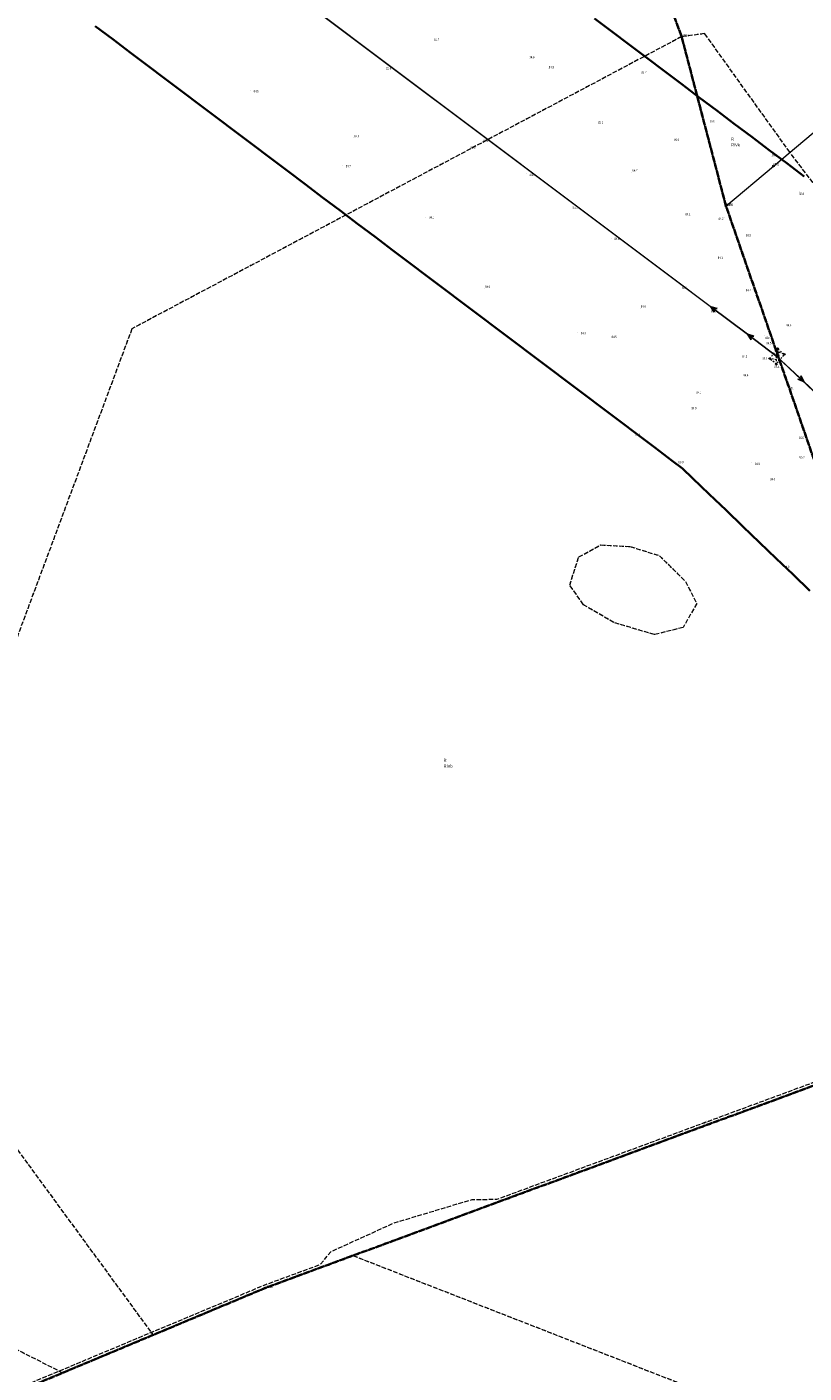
# Model space of a CAD drawing. Header units: metres. Extents: x 6524698 to 6533081, y 5883213 to 5896811.
# Tile 103 of 131: x 6528121 to 6528375, y 5891880 to 5892319. Entities that reach past the tile are written whole.
import ezdxf
from ezdxf.enums import TextEntityAlignment as Align

# ---------------------------------------------------------------- set-up
doc = ezdxf.new("R2010")
doc.units = ezdxf.units.M
for name, pattern in [('mapa zasadnicza$0$1.5_0.5', [2, 1.5, -0.5]), ('mapa zasadnicza$0$1.5_1.0', [2.5, 1.5, -1]), ('mapa zasadnicza$0$219-500', [0]), ('mapa zasadnicza$0$egkk-500', [2, 1.5, -0.5]), ('mapa zasadnicza$0$egug-500', [1, 0.5, -0.5]), ('mapa zasadnicza$0$suep_wn_500', [0]), ('mapa zasadnicza$0$supp_500', [1, 0.5, -0.5])]:
    doc.linetypes.add(name, pattern=pattern)
for name, color, linetype in [('mapa zasadnicza$0$000 Inne (niezydentyfikowane)', 7, 'Continuous'), ('mapa zasadnicza$0$202-punkt graniczny', 7, 'Continuous'), ('mapa zasadnicza$0$202-punkt graniczny-Atr103', 7, 'Continuous'), ('mapa zasadnicza$0$209-oznaczenie konturu klasyfikacyjnego', 7, 'Continuous'), ('mapa zasadnicza$0$210-oznaczenie konturu użytku gruntowego', 7, 'Continuous'), ('mapa zasadnicza$0$216-obręb ewidencyjny', 7, 'Continuous'), ('mapa zasadnicza$0$217-kontur klasyfikacyjny', 7, 'Continuous'), ('mapa zasadnicza$0$218-kontur użytku gruntowego', 7, 'Continuous'), ('mapa zasadnicza$0$219-działka ewidencyjna', 7, 'Continuous'), ('mapa zasadnicza$0$pikieta naturalna', 7, 'Continuous'), ('mapa zasadnicza$0$pikieta naturalna-Atr2', 7, 'Continuous'), ('mapa zasadnicza$0$przewód elektroenergetyczny podziemny - ob. projektowany', 7, 'Continuous'), ('mapa zasadnicza$0$przewód elektroenergetyczny podziemny - ob. projektowany-Atr1', 7, 'Continuous'), ('mapa zasadnicza$0$przewód elektroenergetyczny wysokiego napięcia', 7, 'Continuous'), ('mapa zasadnicza$0$słup przewodów napowietrznych', 7, 'Continuous')]:
    doc.layers.add(name, color=color, linetype=linetype)
doc.styles.add('mapa zasadnicza$0$STANDARD', font='Working1250', dxfattribs={"width": 0.75})

# ---------------------------------------------------------------- blocks, each defined once
blk = doc.blocks.new('mapa zasadnicza$0$202')
at = {"color": 0, "linetype": 'Continuous', "lineweight": 0}
blk.add_circle((0, 0), 0.25, dxfattribs=at)
blk = doc.blocks.new('mapa zasadnicza$0$PW01')
at = {"linetype": 'Continuous', "lineweight": 13}
h = blk.add_hatch(color=0, dxfattribs=at)
edge = h.paths.add_edge_path()
edge.add_arc((0, 0), 0.045, 0, 360)
blk = doc.blocks.new('mapa zasadnicza$0$SUEP3')
at = {"color": 0, "linetype": 'Continuous'}
for p, q in [((0, 0), (12.003, 0)), ((12.003, 0), (10.003, 0.75)), ((10.003, 0.75), (11.003, 0)), ((12.003, 0), (10.003, -0.75)), ((11.003, 0), (10.003, -0.75)), ((12.003, 0), (27.003, 0)), ((27.003, 0), (25.003, 0.75)), ((25.003, 0.75), (26.003, 0)), ((27.003, 0), (25.003, -0.75)), ((26.003, 0), (25.003, -0.75))]:
    blk.add_line(p, q, dxfattribs=at)
blk = doc.blocks.new('mapa zasadnicza$0$SM05')
at = {"color": 0, "linetype": 'Continuous', "lineweight": 13}
blk.add_circle((0, 0), 0.25, dxfattribs=at)

msp = doc.modelspace()

# ---------------------------------------------------------------- linework, layer by layer
at = {"layer": 'mapa zasadnicza$0$000 Inne (niezydentyfikowane)', "color": 7, "linetype": 'Continuous', "lineweight": 35, "flags": 128}
for points in [[(6528376.449, 5892135.09), (6528370.983, 5892140.347), (6528365.516, 5892145.604), (6528360.05, 5892150.861), (6528354.584, 5892156.117), (6528349.118, 5892161.374), (6528343.652, 5892166.631), (6528338.186, 5892171.888), (6528334.898, 5892175.047), (6528331.589, 5892177.539), (6528325.883, 5892181.836), (6528320.177, 5892186.134), (6528314.471, 5892190.431), (6528308.765, 5892194.729), (6528303.059, 5892199.026), (6528297.353, 5892203.324), (6528291.647, 5892207.621), (6528285.941, 5892211.919), (6528280.235, 5892216.216), (6528274.529, 5892220.514), (6528268.823, 5892224.811), (6528263.117, 5892229.109), (6528257.411, 5892233.406), (6528251.705, 5892237.704), (6528245.999, 5892242.001), (6528240.293, 5892246.299), (6528234.587, 5892250.596), (6528228.881, 5892254.894), (6528223.175, 5892259.191), (6528217.469, 5892263.489), (6528211.763, 5892267.786), (6528206.057, 5892272.084), (6528200.351, 5892276.381), (6528194.645, 5892280.679), (6528188.939, 5892284.976), (6528183.233, 5892289.274), (6528177.527, 5892293.571), (6528171.821, 5892297.869), (6528166.115, 5892302.166), (6528160.409, 5892306.464), (6528154.703, 5892310.761), (6528148.997, 5892315.059), (6528143.291, 5892319.356)], [(6528306.16, 5892321.88), (6528311.866, 5892317.583), (6528317.572, 5892313.285), (6528323.278, 5892308.988), (6528328.984, 5892304.69), (6528334.69, 5892300.393), (6528340.396, 5892296.095), (6528346.102, 5892291.798), (6528351.808, 5892287.5), (6528357.514, 5892283.203), (6528363.22, 5892278.905), (6528368.926, 5892274.608), (6528374.632, 5892270.31)]]:
    msp.add_lwpolyline(points, dxfattribs=at)
at = {"layer": 'mapa zasadnicza$0$216-obręb ewidencyjny', "color": 7, "linetype": 'mapa zasadnicza$0$1.5_1.0', "lineweight": 35, "flags": 128}
for points in [[(6532173.44, 5894410.01), (6532146.43, 5894429.98), (6532121.94, 5894448.08), (6532080.02, 5894478.35), (6532068.86, 5894486.41), (6532021.73, 5894514.79), (6531992.6, 5894532.32), (6531947.82, 5894561.73), (6531920.42, 5894579.72), (6531901.27, 5894596.07), (6531894.35, 5894601.98), (6531821.26, 5894724.08), (6531814.31, 5894735.1), (6531811.23, 5894740.03), (6531780.22, 5894789.63), (6531767.74, 5894809.58), (6531750.79, 5894849.18), (6531748.39, 5894858.64), (6531740.52, 5894889.65), (6531722.79, 5894966.32), (6531701.22, 5895053.01), (6531686.07, 5895129.36), (6531669.12, 5895211.17), (6531624.01, 5895310.47), (6531614.29, 5895347), (6531603.94, 5895412.88), (6531598.73, 5895467.38), (6531564.77, 5895613.69), (6531556.6, 5895663.96), (6531552.51, 5895710.75), (6531539.6, 5895773.55), (6531544.35, 5895780.58), (6531544.16, 5895788.15), (6531507.25, 5895943.86), (6531499.19, 5895972.02), (6531486.51, 5896006.52), (6531466.15, 5896076.08), (6531454.43, 5896110.08), (6531431.22, 5896177.42), (6531430.43, 5896180.2), (6531424.28, 5896202.02), (6531414.58, 5896246.77), (6531402.85, 5896288.93), (6531394.99, 5896317.17), (6531392.26, 5896327.01), (6531376.91, 5896381.63), (6531368.27, 5896412.35), (6531367.02, 5896416.62), (6531318.81, 5896568.61), (6531272.76, 5896714.08), (6531217.21, 5896664.26), (6531190.62, 5896638.08), (6531186.78, 5896634.37), (6531127.14, 5896577.43), (6531100.18, 5896551.88), (6531086.51, 5896538.77), (6530989.57, 5896445.82), (6530931.52, 5896386.36), (6530883.06, 5896340.67), (6530877.3, 5896336.6), (6530873.73, 5896334.08), (6530858.65, 5896322.14), (6530767.28, 5896233.73), (6530678.44, 5896145.87), (6530572.05, 5896045.16), (6530563.1, 5896037.12), (6530451.04, 5895932.33), (6530385.68, 5895871.76), (6530354.37, 5895842.65), (6530280.46, 5895771.72), (6530232.76, 5895726.03), (6530226.82, 5895720.96), (6530177.71, 5895672.11), (6530155.08, 5895649.47), (6530136.64, 5895629.41), (6530101.12, 5895593.57), (6530084.35, 5895577.66), (6530025.14, 5895520.24), (6530019.45, 5895515.19), (6530011.77, 5895512.95), (6529995.37, 5895498.34), (6529944.65, 5895450.1), (6529883.96, 5895391.89), (6529874.86, 5895383.05), (6529856.89, 5895365.59), (6529806.63, 5895317.74), (6529777.32, 5895289.82), (6529767.93, 5895280.88), (6529727.8, 5895242.98), (6529716.4, 5895232.24), (6529611.75, 5895132.35), (6529602.11, 5895123.44), (6529564.79, 5895088.95), (6529442.18, 5894971.11), (6529348, 5894880.66), (6529341.6, 5894874.72), (6529205.1, 5894745.94), (6529095.11, 5894642.73), (6528985.24, 5894540.2), (6528979.86, 5894535.18), (6528950.63, 5894507.69), (6528940.33, 5894498.09), (6528899.89, 5894460.41), (6528759.38, 5894329.94), (6528671.55, 5894242.83), (6528626.12, 5894197.75), (6528570.28, 5894143.23), (6528564.23, 5894137.3), (6528527.75, 5894101.56), (6528446.8, 5894020.71), (6528384.19, 5893957.79), (6528337.7, 5893910.96), (6528325.94, 5893899.11), (6528292.63, 5893867.35), (6528263.34, 5893839.22), (6528235.37, 5893817.79), (6528212.45, 5893801.88), (6528192.4, 5893787.97), (6528160.44, 5893751.29), (6528093.51, 5893704.95), (6528051.1, 5893681.86), (6527962.24, 5893630.13), (6527966.7, 5893563.53), (6527967.45, 5893552.31), (6527970.73, 5893522.51), (6527970.79, 5893518.44), (6527968.55, 5893513.63), (6527972.36, 5893501.34), (6527994.3, 5893412.78), (6528008.56, 5893361.13), (6528024.92, 5893315.29), (6528047.55, 5893241.88), (6528061.74, 5893201.21), (6528080.19, 5893144.58), (6528103.06, 5893080.73), (6528114.87, 5893046.22), (6528118.84, 5893029.51), (6528166.45, 5892875.8), (6528171.14, 5892860.59), (6528192.07, 5892792.85), (6528202.22, 5892766.07), (6528211.23, 5892742.29), (6528214.23, 5892726.13), (6528216.98, 5892718.27), (6528217.45, 5892695.43), (6528253.12, 5892581.84), (6528274.02, 5892507.32), (6528276.69, 5892498.16), (6528296.22, 5892421.59), (6528299.61, 5892411.02), (6528334.62, 5892315.93), (6528349.09, 5892260.65), (6528377.11, 5892179.95), (6528394.78, 5892128.68), (6528440.31, 5891996.73), (6528446.42, 5891995.98), (6528618.95, 5892016.86), (6528665.82, 5892020.2), (6528743.5, 5892026.91), (6528810.71, 5892032.32), (6528929.03, 5892047.18), (6529084.54, 5892065.08), (6529137.05, 5892069.83), (6529163.27, 5892079.55), (6529183.63, 5892087.79), (6529198.7, 5892096.25), (6529272.43, 5892137.61), (6529299.93, 5892161.54), (6529302.53, 5892163.8), (6529315.87, 5892175.4), (6529326.47, 5892184.67), (6529341.14, 5892199.13), (6529440.16, 5892285.12), (6529457.93, 5892308.5), (6529472.77, 5892323.9), (6529519.91, 5892352.88), (6529537.94, 5892368.41), (6529543.85, 5892373.51), (6529606.4, 5892445.37), (6529658.73, 5892492.51), (6529670.09, 5892502.74), (6529686.63, 5892522.04), (6529732.12, 5892575.11), (6529757.09, 5892610.5), (6529779.62, 5892651.92), (6529797.52, 5892678.13), (6529839.46, 5892724.94), (6529870.95, 5892781.67), (6529898.89, 5892809.16), (6529922.19, 5892839.09), (6529934.43, 5892854.81), (6529953.15, 5892874.17), (6529965.1, 5892886.47), (6530012.8, 5892917.44), (6530031.5, 5892919.94), (6530070.88, 5892925.19), (6530098.14, 5892934.36), (6530109.36, 5892938.08), (6530135.18, 5892952.7), (6530167.6, 5892981.5), (6530232.92, 5893051.1), (6530259.88, 5893074.62), (6530286.3, 5893097.64), (6530336.76, 5893153.84), (6530364.12, 5893172.96), (6530403.79, 5893201.82), (6530436.38, 5893225.27), (6530494.74, 5893292.49), (6530545.01, 5893335.37), (6530557.68, 5893347.81), (6530648.56, 5893425.65), (6530689.83, 5893451.62), (6530733.98, 5893475.6), (6530772.07, 5893505.94), (6530852.43, 5893590.07), (6530857.49, 5893597.21), (6530891.97, 5893643.79), (6530917.57, 5893672.17), (6530950.23, 5893698.89), (6530954.1, 5893702.06), (6530977.54, 5893721.23), (6531019.6, 5893747.15), (6531141.96, 5893812.02), (6531213.08, 5893849.19), (6531238.4, 5893862.2), (6531260.04, 5893873.32), (6531289.74, 5893888.58), (6531296.49, 5893892.05), (6531306.22, 5893896.94), (6531368.93, 5893928.43), (6531397.54, 5893942.83), (6531414.17, 5893951.2), (6531423.14, 5893955.72), (6531453.45, 5893971.02), (6531561.58, 5894025.58), (6531627.85, 5894057.85), (6531656.74, 5894073.39), (6531720.57, 5894105.2), (6531769.98, 5894129.46), (6531780.94, 5894134.72), (6531821.73, 5894154.36), (6531826.18, 5894156.65), (6531827.33, 5894157.24), (6531894.03, 5894191.64), (6531897.66, 5894193.45), (6532059.55, 5894273.99), (6532168.75, 5894325.46), (6532285.62, 5894379.19), (6532256.72, 5894387.98), (6532237.4, 5894391.85), (6532209.71, 5894397.39)], [(6528080.19, 5893144.58), (6528061.74, 5893201.21), (6528047.55, 5893241.88), (6528024.92, 5893315.29), (6528008.56, 5893361.13), (6527994.3, 5893412.78), (6527972.36, 5893501.34), (6527968.55, 5893513.63), (6527970.79, 5893518.44), (6527970.73, 5893522.51), (6527967.45, 5893552.31), (6527966.7, 5893563.53), (6527962.24, 5893630.13), (6528051.1, 5893681.86), (6528093.51, 5893704.95), (6528160.44, 5893751.29), (6528192.4, 5893787.97), (6528212.45, 5893801.88), (6528235.37, 5893817.79), (6528263.34, 5893839.22), (6528292.63, 5893867.35), (6528325.94, 5893899.11), (6528322.17, 5893903.05), (6528250.73, 5893995.91), (6528184.31, 5894083.49), (6528144.78, 5894142.59), (6528140.26, 5894150.17), (6528112.08, 5894189.3), (6528016.98, 5894319.35), (6528001.44, 5894344.63), (6527975.61, 5894386.54), (6527948.25, 5894431.11), (6527919.91, 5894480.01), (6527892.39, 5894527.5), (6527882.42, 5894543.56), (6527855.65, 5894587.93), (6527823.65, 5894640.97), (6527805.93, 5894633.3), (6527750.7, 5894622.26), (6527703.08, 5894611.82), (6527660.79, 5894602.88), (6527644.2, 5894599.12), (6527623.22, 5894594.36), (6527546.55, 5894577.52), (6527485.04, 5894564.12), (6527442.59, 5894555.97), (6527376.5, 5894538.97), (6527356.91, 5894534.04), (6527324.89, 5894525.35), (6527242.36, 5894508.66), (6527235, 5894507.23), (6527228.04, 5894506.29), (6527159.89, 5894496.69), (6527053.58, 5894471.18), (6527004.75, 5894459.61), (6526977.15, 5894360.97), (6526895.2, 5894390.7), (6526886.54, 5894409.25), (6526848.25, 5894423.17), (6526790.81, 5894405.63), (6526783.96, 5894403.77), (6526751.66, 5894393.24), (6526675.52, 5894369.12), (6526524.19, 5894423.84), (6526526.13, 5894397.23), (6526528.98, 5894342.85), (6526531.21, 5894300.39), (6526524.41, 5894296.52), (6526520.88, 5894294.84), (6526433.18, 5894243.61), (6526409.32, 5894231.32), (6526314.07, 5894204.53), (6526268.73, 5894188.91), (6526258.95, 5894183.01), (6526232.67, 5894174.45), (6526048.77, 5894185.58), (6526028.42, 5894185.14), (6525944.02, 5894189.55), (6525880.8, 5894192.86), (6525865.46, 5894208.87), (6525815.37, 5894268.24), (6525725.76, 5894354.61), (6525677.43, 5894405.04), (6525642.47, 5894443.85), (6525631.75, 5894455.74), (6525621.46, 5894467.17), (6525618.11, 5894470.89), (6525610.84, 5894478.96), (6525545.06, 5894551.99), (6525537.2, 5894560.72), (6525460.52, 5894338.76), (6525456.21, 5894326.33), (6525450.16, 5894308.9), (6525445.22, 5894294.63), (6525423.21, 5894231.15), (6525415.4, 5894208.63), (6525399.64, 5894161.49), (6525369.98, 5894072.79), (6525342.34, 5893997.91), (6525337.4, 5893981.36), (6525266.58, 5893924.52), (6525217.93, 5893885.48), (6525120.08, 5893806.06), (6525080.21, 5893781.94), (6525034.62, 5893753.64), (6524956.86, 5893706.08), (6524954.17, 5893701.72), (6524952.33, 5893698.77), (6524951.12, 5893696.84), (6524924.06, 5893653.68), (6524922.11, 5893650.61), (6524908.03, 5893628.41), (6524885.99, 5893594.37), (6524823.72, 5893494.6), (6524818.62, 5893484.85), (6524776.38, 5893404.01), (6524760.03, 5893372.45), (6524743.69, 5893340.87), (6524727.34, 5893309.3), (6524725.32, 5893305.6), (6524701.12, 5893258.79), (6524698.5, 5893253.75), (6524741.55, 5893198.86), (6524787.16, 5893135.47), (6524797.48, 5893113.55), (6524827.59, 5893049.65), (6524848.15, 5892993.16), (6524885, 5892891.94), (6524886.71, 5892887.25), (6524900.94, 5892860.83), (6524938.01, 5892801.88), (6524942.47, 5892794.78), (6524958.2, 5892763.24), (6524982.49, 5892709.34), (6524989.65, 5892692.64), (6525021.29, 5892644.7), (6525047.57, 5892607.1), (6525072.42, 5892559.28), (6525080.98, 5892544.34), (6525104.23, 5892503.81), (6525105.73, 5892501.2), (6525124.09, 5892461.96), (6525158, 5892390.4), (6525163.69, 5892366.6), (6525187.74, 5892266.07), (6525200.42, 5892203.7), (6525210.27, 5892167.69), (6525235.54, 5892075.31), (6525239, 5892035.46), (6525241.84, 5892018.03), (6525246.18, 5891943.28), (6525246.02, 5891937.6), (6525245.65, 5891924.05), (6525244.65, 5891887.35), (6525244.88, 5891861.21), (6525245.32, 5891811.32), (6525234.24, 5891649.83), (6525224.07, 5891546.78), (6525208.12, 5891507.31), (6525193.48, 5891471.08), (6525186.45, 5891448.59), (6525184.14, 5891444.14), (6525180.5, 5891437.11), (6525176.64, 5891433.3), (6525163.56, 5891420.57), (6525150.33, 5891406.73), (6525149.34, 5891405.88), (6525147.46, 5891404.1), (6525146.26, 5891402.89), (6525142.82, 5891399.45), (6525132.06, 5891389.06), (6525128.35, 5891385.34), (6525124.8, 5891381.67), (6525121.13, 5891378.06), (6525095.65, 5891351.83), (6525053.05, 5891307.97), (6525038.88, 5891292.8), (6525015.99, 5891261.95), (6524996.02, 5891237.19), (6524958.43, 5891186.61), (6524908.74, 5891119.69), (6524979.34, 5891082.37), (6525035.16, 5891054.09), (6525074.44, 5891035.78), (6525140.68, 5891002.24), (6525158.27, 5890993.31), (6525169.95, 5890987.37), (6525189.03, 5890979.26), (6525225.79, 5890963.63), (6525241.68, 5890952.94), (6525280.63, 5890926.71), (6525286.23, 5890923.62), (6525353.13, 5890886.67), (6525387.9, 5890862.89), (6525416.13, 5890848.06), (6525465.51, 5890821.53), (6525489.55, 5890809.17), (6525532.35, 5890788.13), (6525593.44, 5890757.92), (6525656.38, 5890722.42), (6525712.1, 5890690.97), (6525744.09, 5890674.26), (6525753.93, 5890669.12), (6525811.57, 5890638.94), (6525889.01, 5890598.56), (6525902.26, 5890595.95), (6525968.12, 5890559.29), (6526048.15, 5890515.81), (6526148.09, 5890465.98), (6526205.96, 5890434.59), (6526262.38, 5890404.11), (6526332.75, 5890374.64), (6526425.41, 5890334.29), (6526595.63, 5890279.11), (6526573.45, 5890132.21), (6526575.25, 5890133.06), (6526592.18, 5890129.32), (6526722.43, 5890098.71), (6526728.64, 5890098.03), (6526735.76, 5890098.07), (6526740.34, 5890097.85), (6526742.25, 5890097.45), (6526749.57, 5890095.95), (6526757.09, 5890094.4), (6526758.07, 5890090.77), (6526792.43, 5890086.11), (6526812.21, 5890083.05), (6526890.35, 5890080.91), (6526909.87, 5890084.83), (6526952.34, 5890094.44), (6526971.01, 5890104.38), (6526981, 5890111.26), (6526988.84, 5890116.67), (6527008.52, 5890134.26), (6527045.63, 5890148.55), (6527057.31, 5890152.25), (6527077.89, 5890166.68), (6527165.07, 5890215.69), (6527220.83, 5890245.22), (6527241.28, 5890253.87), (6527273.45, 5890274.12), (6527288.1, 5890288.63), (6527313.38, 5890308.14), (6527321.27, 5890314.22), (6527338.23, 5890321.73), (6527355.64, 5890331.57), (6527391.42, 5890349.92), (6527454.67, 5890547.02), (6527509.07, 5890729.27), (6527517.65, 5890758.02), (6527651.09, 5891150.82), (6527705.03, 5891299.34), (6527759.25, 5891463.12), (6527785.51, 5891547.1), (6527787.58, 5891553.86), (6527801.61, 5891598.79), (6527846.82, 5891746.29), (6528014.33, 5891830.31), (6528198.8, 5891907.55), (6528440.31, 5891996.73), (6528394.78, 5892128.68), (6528377.11, 5892179.95), (6528349.09, 5892260.65), (6528334.62, 5892315.93), (6528299.61, 5892411.02), (6528296.22, 5892421.59), (6528276.69, 5892498.16), (6528274.02, 5892507.32), (6528253.12, 5892581.84), (6528217.45, 5892695.43), (6528216.98, 5892718.27), (6528214.23, 5892726.13), (6528211.23, 5892742.29), (6528202.22, 5892766.07), (6528192.07, 5892792.85), (6528171.14, 5892860.59), (6528166.45, 5892875.8), (6528118.84, 5893029.51), (6528114.87, 5893046.22), (6528103.06, 5893080.73)], [(6528810.71, 5892032.32), (6528743.5, 5892026.91), (6528665.82, 5892020.2), (6528618.95, 5892016.86), (6528446.42, 5891995.98), (6528440.31, 5891996.73), (6528198.8, 5891907.55), (6528014.33, 5891830.31), (6527846.82, 5891746.29), (6527801.61, 5891598.79), (6527787.58, 5891553.86), (6527785.51, 5891547.1), (6527759.25, 5891463.12), (6527705.03, 5891299.34), (6527651.09, 5891150.82), (6527517.65, 5890758.02), (6527509.07, 5890729.27), (6527454.67, 5890547.02), (6527391.42, 5890349.92), (6527469.9, 5890380.85), (6527548.32, 5890411.76), (6527628.31, 5890449.47), (6527701.79, 5890487.35), (6527781.71, 5890531.45), (6527831.96, 5890559.17), (6527894.74, 5890596), (6527918.86, 5890538.44), (6527996.61, 5890364.36), (6528002.77, 5890340.12), (6528015.06, 5890276.2), (6528068.35, 5890122.94), (6528069.52, 5890117.74), (6528086.27, 5890073.01), (6528087.43, 5890069.91), (6528144.14, 5889918.51), (6528178.59, 5889821.74), (6528194.07, 5889776.62), (6528203.76, 5889751.35), (6528219.86, 5889705.13), (6528289.3, 5889557.06), (6528293.69, 5889548.36), (6528315.49, 5889501.75), (6528319.49, 5889494.06), (6528320.3, 5889498.78), (6528374.9, 5889392.75), (6528393.7, 5889357.37), (6528402.97, 5889333.92), (6528406.48, 5889321.22), (6528417.63, 5889287.69), (6528426.72, 5889250.74), (6528427.12, 5889249.1), (6528437.2, 5889208.11), (6528462.62, 5889141.48), (6528476.98, 5889088.52), (6528479.5, 5889060.26), (6528487.24, 5889042.5), (6528497.03, 5888999.3), (6528513.44, 5888948.22), (6528513.62, 5888944.51), (6528514.32, 5888935.53), (6528517.9, 5888889.57), (6528521.9, 5888874.59), (6528534.18, 5888828.64), (6528537.21, 5888800.87), (6528538.55, 5888788.67), (6528539.84, 5888759.55), (6528540.29, 5888749.47), (6528546.56, 5888728.63), (6528550.89, 5888720.89), (6528554.61, 5888714.22), (6528572.89, 5888682.85), (6528612.6, 5888606.5), (6528643.54, 5888542.38), (6528657.02, 5888506.94), (6528675.5, 5888460.67), (6528681.51, 5888445.9), (6528704.85, 5888377.17), (6528713.34, 5888354.12), (6528741.09, 5888278.42), (6528766.6, 5888207.14), (6528788.71, 5888147.82), (6528812.94, 5888083.84), (6528826.58, 5888045.33), (6528850.06, 5887982.04), (6528866.81, 5887934.63), (6528879.99, 5887896.72), (6528918.8, 5887790.89), (6528952.56, 5887701.57), (6529019.26, 5887707.89), (6529031.01, 5887709.01), (6529109.21, 5887715.92), (6529166.14, 5887721.78), (6529262.28, 5887731.31), (6529282.79, 5887731.14), (6529289.52, 5887663.25), (6529296.91, 5887588.72), (6529312.34, 5887533.26), (6529320.57, 5887503.67), (6529321.72, 5887480.33), (6529315.22, 5887418.55), (6529296.28, 5887374.9), (6529295.89, 5887348.38), (6529295.74, 5887344.56), (6529294.33, 5887253.59), (6529300.1, 5887247.3), (6529460.65, 5887265.28), (6529607.85, 5887282.19), (6529604.22, 5887244.37), (6529619.06, 5887245.53), (6529620.4, 5887245.61), (6529751.62, 5887253.65), (6529836.5, 5887258.86), (6529917.79, 5887263.83), (6530037.96, 5887271.18), (6530037.77, 5887311.55), (6530035.48, 5887465.82), (6530294.87, 5887497.94), (6530342.75, 5887503.87), (6530390.63, 5887509.81), (6530435.08, 5887515.31), (6530469.62, 5887519.59), (6530472.76, 5887520.14), (6530455.94, 5887633.47), (6530452.16, 5887659), (6530429.5, 5887800.32), (6530425.85, 5887820.62), (6530434.17, 5887821.11), (6530435.15, 5887821.09), (6530501.5, 5887826.49), (6530563.57, 5887831.54), (6530569.25, 5887832), (6530626.35, 5887836.71), (6530689.94, 5887841.95), (6530699.77, 5887842.77), (6530753.72, 5887845.97), (6530816.4, 5887849.69), (6530847.34, 5887851.53), (6530851.75, 5887851.79), (6530878, 5887853.36), (6530941.55, 5887857.17), (6531028.05, 5887862.36), (6531029.51, 5887862.54), (6531089.96, 5887870.11), (6531157.91, 5887878.61), (6531147.74, 5887927.21), (6531134.09, 5887992.44), (6531130.39, 5888022.23), (6531130.01, 5888024.33), (6531127.76, 5888039.49), (6531114.28, 5888108.63), (6531110.56, 5888127.5), (6531105.84, 5888172.24), (6531089.18, 5888214.66), (6531070.01, 5888263.46), (6531063.59, 5888283), (6531047.06, 5888328.03), (6531038.58, 5888352.41), (6531021.83, 5888400.87), (6531015.19, 5888413.6), (6531005.83, 5888460.28), (6531006, 5888467.6), (6531006.12, 5888486.87), (6531000.78, 5888546.56), (6530994.46, 5888582.13), (6530992.02, 5888587.87), (6530975.04, 5888631.61), (6530968.96, 5888647.12), (6530918.79, 5888737.7), (6530893.21, 5888788.19), (6530875.95, 5888835.79), (6530824.74, 5888967.12), (6530698.19, 5888957.37), (6530696.88, 5888957.26), (6530690.8, 5888956.75), (6530665.31, 5889016.21), (6530647.2, 5889058.57), (6530634.24, 5889085.41), (6530634.99, 5889106.79), (6530619.51, 5889109.25), (6530602.59, 5889110.21), (6530580.67, 5889109.48), (6530563.76, 5889105.91), (6530556.11, 5889102.91), (6530554.6, 5889108.92), (6530550.45, 5889111.73), (6530532.14, 5889151.93), (6530513.79, 5889192.45), (6530502.04, 5889258.4), (6530482.32, 5889287.2), (6530469.7, 5889327.04), (6530465.02, 5889440.31), (6530478.29, 5889507.42), (6530476.75, 5889539.74), (6530454.68, 5889579.85), (6530444.35, 5889666), (6530447.75, 5889689.9), (6530449.31, 5889721.21), (6530456.42, 5889744.94), (6530489.74, 5889803.92), (6530476.19, 5889829.67), (6530441.37, 5889895.14), (6530436.32, 5889900.67), (6530377.31, 5890013.31), (6530319.1, 5890126.26), (6530282.19, 5890186.6), (6530272.79, 5890201.79), (6530203.17, 5890307.87), (6530172.91, 5890358.56), (6530084.18, 5890524.8), (6530023.66, 5890630.14), (6529988.68, 5890702.02), (6529902.56, 5890854), (6529878.29, 5890895.67), (6529853.22, 5890939.23), (6529790.88, 5891059.39), (6529783.8, 5891073.31), (6529750.15, 5891126.7), (6529715.67, 5891191.31), (6529711.87, 5891220.22), (6529686.86, 5891413.55), (6529894.11, 5891526.79), (6529935.18, 5891550.85), (6529897.51, 5891589.82), (6529852.46, 5891637.21), (6529830.78, 5891658.8), (6529798.22, 5891693.91), (6529778.68, 5891710.68), (6529723.77, 5891769.55), (6529664.88, 5891829.87), (6529592.94, 5891899.3), (6529520.59, 5891969.98), (6529496.71, 5891996.9), (6529443.6, 5892048.07), (6529413.19, 5892074.88), (6529373, 5892116.29), (6529315.87, 5892175.4), (6529302.53, 5892163.8), (6529299.93, 5892161.54), (6529272.43, 5892137.61), (6529198.7, 5892096.25), (6529183.63, 5892087.79), (6529163.27, 5892079.55), (6529137.05, 5892069.83), (6529084.54, 5892065.08), (6528929.03, 5892047.18)]]:
    msp.add_lwpolyline(points, close=True, dxfattribs=at)
at = {"layer": 'mapa zasadnicza$0$217-kontur klasyfikacyjny', "color": 92, "linetype": 'mapa zasadnicza$0$egkk-500', "lineweight": 18, "flags": 128}
for points in [[(6528334.62, 5892315.93), (6528299.61, 5892411.02)], [(6528334.62, 5892315.93), (6528155.28, 5892220.6)], [(6528342.16, 5892316.91), (6528334.62, 5892315.93)], [(6528334.62, 5892315.93), (6528349.09, 5892260.65)], [(6528369.9, 5892278.22), (6528342.16, 5892316.91)], [(6528450.07, 5892172.78), (6528369.9, 5892278.22)], [(6528349.09, 5892260.65), (6528377.11, 5892179.95)], [(6528155.28, 5892220.6), (6528076.58, 5892009.14)], [(6528301.07, 5892146.13), (6528308.26, 5892150.05)], [(6528308.26, 5892150.05), (6528317.88, 5892149.51)], [(6528317.88, 5892149.51), (6528327.37, 5892146.53)], [(6528298.1, 5892136.91), (6528301.07, 5892146.13)], [(6528327.37, 5892146.53), (6528335.89, 5892138.13)], [(6528302.57, 5892130.55), (6528298.1, 5892136.91)], [(6528335.89, 5892138.13), (6528339.55, 5892130.95)], [(6528312.46, 5892124.72), (6528302.57, 5892130.55)], [(6528339.55, 5892130.95), (6528335.08, 5892123.1)], [(6528325.73, 5892120.79), (6528312.46, 5892124.72)], [(6528335.08, 5892123.1), (6528325.73, 5892120.79)], [(6528076.58, 5892009.14), (6528162.17, 5891892.21)], [(6528440.31, 5891996.73), (6528227.43, 5891918.12)], [(6528010.09, 5891942.16), (6528132.7, 5891879.87)], [(6528198.8, 5891907.55), (6528227.43, 5891918.12)], [(6528227.43, 5891918.12), (6528363.04, 5891865.13)], [(6528190.29, 5891903.98), (6528198.8, 5891907.55)], [(6528162.17, 5891892.21), (6528190.29, 5891903.98)], [(6528132.7, 5891879.87), (6528162.17, 5891892.21)]]:
    msp.add_lwpolyline(points, dxfattribs=at)
at = {"layer": 'mapa zasadnicza$0$218-kontur użytku gruntowego', "color": 3, "linetype": 'mapa zasadnicza$0$egug-500', "lineweight": 18, "flags": 128}
for points in [[(6528334.62, 5892315.93), (6528299.61, 5892411.02)], [(6528334.62, 5892315.93), (6528155.28, 5892220.6)], [(6528342.16, 5892316.91), (6528334.62, 5892315.93)], [(6528334.62, 5892315.93), (6528349.09, 5892260.65)], [(6528369.9, 5892278.22), (6528342.16, 5892316.91)], [(6528450.07, 5892172.78), (6528369.9, 5892278.22)], [(6528349.09, 5892260.65), (6528377.11, 5892179.95)], [(6528155.28, 5892220.6), (6528076.58, 5892009.14)], [(6528301.07, 5892146.13), (6528308.26, 5892150.05)], [(6528308.26, 5892150.05), (6528317.88, 5892149.51)], [(6528317.88, 5892149.51), (6528327.37, 5892146.53)], [(6528298.1, 5892136.91), (6528301.07, 5892146.13)], [(6528327.37, 5892146.53), (6528335.89, 5892138.13)], [(6528302.57, 5892130.55), (6528298.1, 5892136.91)], [(6528335.89, 5892138.13), (6528339.55, 5892130.95)], [(6528312.46, 5892124.72), (6528302.57, 5892130.55)], [(6528339.55, 5892130.95), (6528335.08, 5892123.1)], [(6528325.73, 5892120.79), (6528312.46, 5892124.72)], [(6528335.08, 5892123.1), (6528325.73, 5892120.79)], [(6528076.58, 5892009.14), (6528162.17, 5891892.21)], [(6528440.31, 5891996.73), (6528227.43, 5891918.12)], [(6528010.09, 5891942.16), (6528132.7, 5891879.87)], [(6528198.8, 5891907.55), (6528227.43, 5891918.12)], [(6528227.43, 5891918.12), (6528363.04, 5891865.13)], [(6528190.29, 5891903.98), (6528198.8, 5891907.55)], [(6528162.17, 5891892.21), (6528190.29, 5891903.98)], [(6528132.7, 5891879.87), (6528162.17, 5891892.21)]]:
    msp.add_lwpolyline(points, dxfattribs=at)
at = {"layer": 'mapa zasadnicza$0$219-działka ewidencyjna', "color": 7, "linetype": 'mapa zasadnicza$0$219-500', "lineweight": 18, "flags": 128}
for points in [[(6528334.62, 5892315.93), (6528299.61, 5892411.02)], [(6528364.6, 5892273.7), (6528506.39, 5892393.02)], [(6528349.09, 5892260.65), (6528334.62, 5892315.93)], [(6528349.09, 5892260.65), (6528364.6, 5892273.7)], [(6528349.09, 5892260.65), (6528377.11, 5892179.95)], [(6528198.8, 5891907.55), (6528440.31, 5891996.73)], [(6528198.8, 5891907.55), (6528014.33, 5891830.31)]]:
    msp.add_lwpolyline(points, dxfattribs=at)
at = {"layer": 'mapa zasadnicza$0$przewód elektroenergetyczny podziemny - ob. projektowany', "color": 1, "linetype": 'mapa zasadnicza$0$1.5_0.5', "lineweight": 18, "flags": 128}
msp.add_lwpolyline([(6527867.72, 5891856.04), (6527870.55, 5891856.87), (6527923.82, 5891786.03), (6528013.91, 5891831.22), (6528198.43, 5891908.48), (6528216.79, 5891915.26), (6528220.16, 5891919.4), (6528240.79, 5891928.79), (6528266.23, 5891936.42), (6528274.38, 5891936.52), (6528439.05, 5891997.33), (6528393.6, 5892129.02), (6528402.84, 5892136.39), (6528399.39, 5892140.65), (6528400.23, 5892141.38)], dxfattribs=at)
at = {"layer": 'mapa zasadnicza$0$przewód elektroenergetyczny wysokiego napięcia', "color": 1, "linetype": 'mapa zasadnicza$0$suep_wn_500', "lineweight": 18, "flags": 128}
for points in [[(6528365.73, 5892211.58), (6528143.05, 5892378.65)], [(6528365.73, 5892211.58), (6528143.39, 5892378.56)], [(6528580.95, 5892008.05), (6528365.73, 5892211.58)]]:
    msp.add_lwpolyline(points, dxfattribs=at)
at = {"layer": 'mapa zasadnicza$0$słup przewodów napowietrznych', "color": 7, "linetype": 'mapa zasadnicza$0$supp_500', "lineweight": 18, "flags": 128}
for points in [[(6528365.46, 5892213.52), (6528365.94, 5892214.12), (6528368.12, 5892212.26), (6528366.56, 5892210.34)], [(6528365.94, 5892214.12), (6528366.56, 5892210.34)], [(6528365.46, 5892213.52), (6528366.56, 5892210.34), (6528365.5, 5892209.03), (6528363.33, 5892210.87)], [(6528365.46, 5892213.52), (6528363.33, 5892210.87)], [(6528366.56, 5892210.34), (6528363.33, 5892210.87)], [(6528365.46, 5892213.52), (6528368.12, 5892212.26)], [(6528365.46, 5892213.52), (6528366.56, 5892210.34)], [(6528365.46, 5892213.52), (6528365.5, 5892209.03)]]:
    msp.add_lwpolyline(points, dxfattribs=at)

# ---------------------------------------------------------------- block references
at = {"layer": 'mapa zasadnicza$0$202-punkt graniczny', "color": 7, "linetype": 'Continuous', "lineweight": 18}
for p in [(6528334.62, 5892315.93), (6528364.6, 5892273.7), (6528349.09, 5892260.65), (6528198.8, 5891907.55)]:
    msp.add_blockref('mapa zasadnicza$0$202', p, dxfattribs=at)
at = {"layer": 'mapa zasadnicza$0$pikieta naturalna', "color": 7, "linetype": 'Continuous', "lineweight": 13}
for p in [(6528253.7, 5892314.4), (6528283.95, 5892309.29), (6528237.31, 5892305.78), (6528291.1, 5892305.4), (6528321.51, 5892303.91), (6528194.1, 5892298.27), (6528343.76, 5892288.8), (6528306.36, 5892288.07), (6528227.6, 5892282.9), (6528268.93, 5892282.11), (6528332.01, 5892282.74), (6528265.5, 5892279.2), (6528364.08, 5892276.9), (6528224, 5892273.91), (6528283.91, 5892271.14), (6528318.4, 5892271.7), (6528372.99, 5892265.32), (6528299.09, 5892260.99), (6528349.09, 5892260.65), (6528251.19, 5892257.05), (6528335.83, 5892257.61), (6528348.62, 5892256.98), (6528311.72, 5892250.13), (6528355.54, 5892251.73), (6528346.5, 5892244.43), (6528270.3, 5892233.7), (6528334.7, 5892234.57), (6528357.74, 5892233.48), (6528321.1, 5892227.3), (6528343.28, 5892226.39), (6528300.76, 5892219.4), (6528311.81, 5892218.44), (6528361.79, 5892218.27), (6528368.65, 5892222.37), (6528362.27, 5892215.55), (6528354.44, 5892212.11), (6528363.6, 5892210.65), (6528366.86, 5892208.87), (6528354.75, 5892205.03), (6528339.52, 5892200.54), (6528369.8, 5892200.6), (6528336.59, 5892194.98), (6528319.6, 5892186.61), (6528373.03, 5892179.48), (6528333.4, 5892176.5), (6528357.44, 5892176.81), (6528363.36, 5892172.19), (6528368.05, 5892143.48)]:
    msp.add_blockref('mapa zasadnicza$0$PW01', p, dxfattribs=at)
at = {"layer": 'mapa zasadnicza$0$przewód elektroenergetyczny wysokiego napięcia', "color": 1, "linetype": 'Continuous', "lineweight": 18}
for rotation in [143.12, 143.093, 316.599]:
    msp.add_blockref('mapa zasadnicza$0$SUEP3', (6528365.73, 5892211.58), dxfattribs=dict(at, rotation=rotation))
at = {"layer": 'mapa zasadnicza$0$słup przewodów napowietrznych', "color": 7, "linetype": 'Continuous', "lineweight": 18}
for p in [(6528365.94, 5892214.12), (6528363.33, 5892210.87), (6528365.46, 5892213.52), (6528365.46, 5892213.52), (6528366.56, 5892210.34), (6528366.56, 5892210.34), (6528368.12, 5892212.26), (6528365.5, 5892209.03)]:
    msp.add_blockref('mapa zasadnicza$0$SM05', p, dxfattribs=at)

# ---------------------------------------------------------------- texts
at = {"layer": 'mapa zasadnicza$0$202-punkt graniczny-Atr103', "color": 7, "style": 'mapa zasadnicza$0$STANDARD', "width": 0.667}
for s, p in [('13801', (6528334.62, 5892315.93)), ('13800', (6528349.09, 5892260.65)), ('13788', (6528198.8, 5891907.55))]:
    msp.add_text(s, height=0.75, dxfattribs=at).set_placement(p)
msp.add_text('6980', height=0.75, dxfattribs=at).set_placement((6528364.6, 5892273.7), align=Align.BOTTOM_LEFT)
at = {"layer": 'mapa zasadnicza$0$209-oznaczenie konturu klasyfikacyjnego', "color": 3, "linetype": 'Continuous', "lineweight": 18, "style": 'mapa zasadnicza$0$STANDARD', "width": 0.79}
for p in [(6528350.77, 5892281.08), (6528256.96, 5892078.35)]:
    msp.add_text('RIVb', height=1, dxfattribs=at).set_placement(p, align=Align.TOP_LEFT)
at = {"layer": 'mapa zasadnicza$0$210-oznaczenie konturu użytku gruntowego', "color": 3, "linetype": 'Continuous', "lineweight": 18, "style": 'mapa zasadnicza$0$STANDARD', "width": 0.79}
for p in [(6528350.77, 5892281.98), (6528256.96, 5892079.25)]:
    msp.add_text('R', height=1, dxfattribs=at).set_placement(p)
at = {"layer": 'mapa zasadnicza$0$pikieta naturalna-Atr2', "color": 7, "style": 'mapa zasadnicza$0$STANDARD', "width": 0.667}
for s, p in [('84.7', (6528253.9, 5892314.6)), ('84.6', (6528284.96, 5892308.84)), ('84.8', (6528291.3, 5892305.6)), ('83.9', (6528238.21, 5892305.15)), ('85.2', (6528321.51, 5892303.91)), ('84.5', (6528194.99, 5892297.77)), ('85.2', (6528307.39, 5892287.52)), ('84.6', (6528227.8, 5892283.1)), ('84.5', (6528265.7, 5892279.4)), ('84.5', (6528269.91, 5892281.56)), ('83.8', (6528364.08, 5892276.9)), ('84.7', (6528225.05, 5892273.3)), ('84.9', (6528285.04, 5892270.5)), ('84.7', (6528318.6, 5892271.9)), ('84.2', (6528335.83, 5892257.61)), ('83.6', (6528349.29, 5892260.85)), ('84.1', (6528252.22, 5892256.56)), ('84.2', (6528346.69, 5892256.1)), ('84.6', (6528312.67, 5892249.59)), ('84.0', (6528270.5, 5892233.9)), ('84.2', (6528355.56, 5892232.77)), ('84.0', (6528321.3, 5892227.5)), ('83.9', (6528344.2, 5892225.95)), ('84.3', (6528301.72, 5892218.75)), ('84.5', (6528362.27, 5892215.55)), ('85.1', (6528360.98, 5892210.48)), ('84.4', (6528354.75, 5892205.03)), ('85.1', (6528364.93, 5892207.79)), ('85.1', (6528370, 5892200.8)), ('84.0', (6528337.82, 5892194.32)), ('85.5', (6528372.91, 5892184.63)), ('83.8', (6528333.6, 5892176.7)), ('84.3', (6528358.48, 5892176.12))]:
    msp.add_text(s, height=0.75, dxfattribs=at).set_placement(p)
for s, p in [('85.0', (6528343.86, 5892288.76)), ('85.0', (6528332.18, 5892282.6)), ('83.8', (6528372.94, 5892265)), ('85.1', (6528299.07, 5892260.59)), ('83.9', (6528355.6, 5892251.5)), ('84.1', (6528346.41, 5892244.13)), ('84.1', (6528334.72, 5892234.38)), ('84.5', (6528311.79, 5892218.31)), ('84.8', (6528368.78, 5892222.1)), ('84.6', (6528361.82, 5892218.06)), ('84.5', (6528354.4, 5892211.92)), ('84.1', (6528339.41, 5892200.21)), ('84.1', (6528319.57, 5892186.38)), ('85.0', (6528373.1, 5892179.1)), ('84.5', (6528363.49, 5892171.91)), ('84.0', (6528368.14, 5892143.27))]:
    msp.add_text(s, height=0.75, dxfattribs=at).set_placement(p, align=Align.TOP_LEFT)
at = {"layer": 'mapa zasadnicza$0$przewód elektroenergetyczny podziemny - ob. projektowany-Atr1', "color": 1, "style": 'mapa zasadnicza$0$STANDARD', "width": 0.667}
msp.add_text('proj. e', height=0.75, rotation=20.268, dxfattribs=at).set_placement((6528341.56, 5891961.33), align=Align.MIDDLE_LEFT)

doc.saveas('drawing.dxf')
